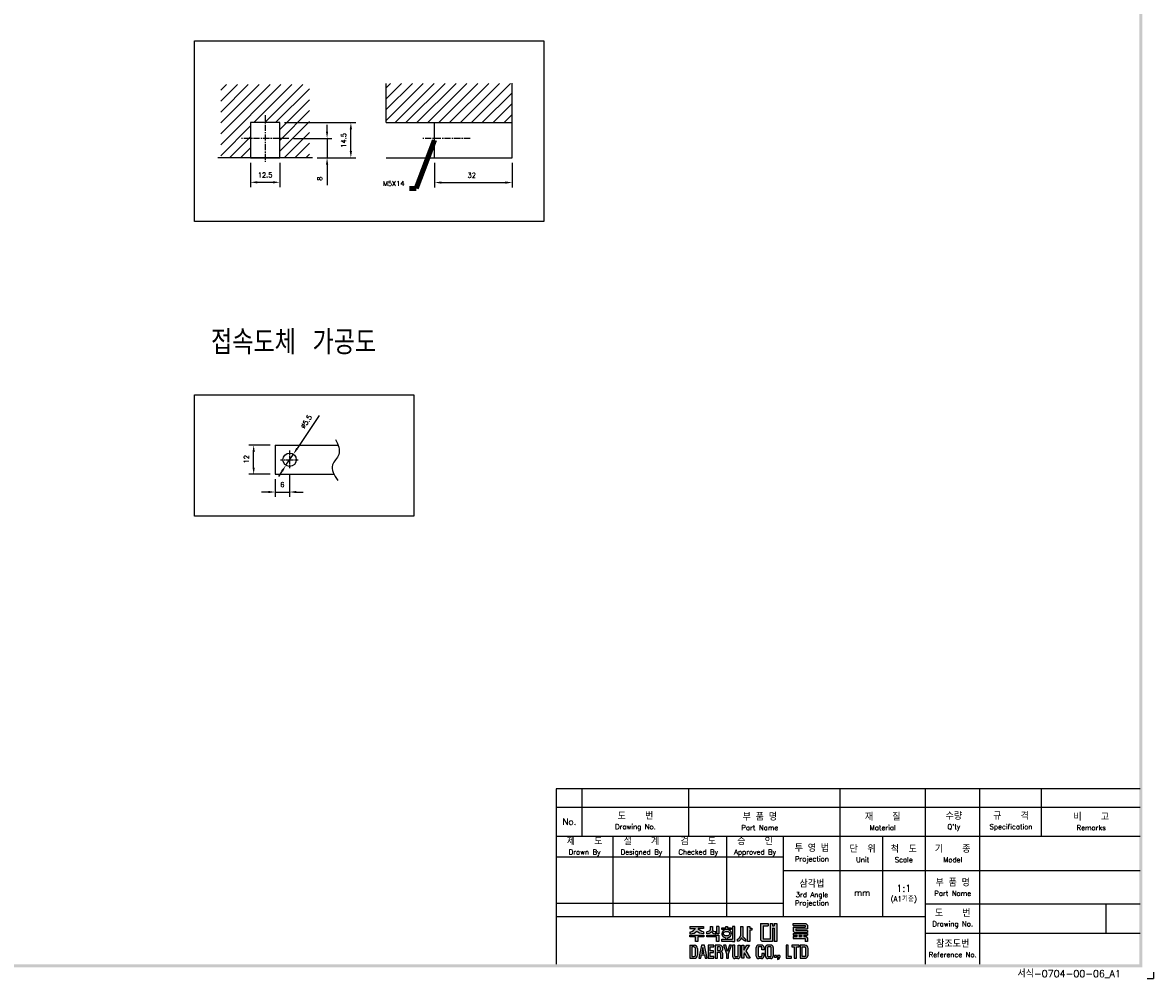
# Model space of a CAD drawing. Extents: x -28 to 1048, y -170 to 585.
# Tile 5 of 6: x 583 to 1048, y -170 to 223. Entities that reach past the tile are written whole.
import ezdxf

# ---------------------------------------------------------------- set-up
doc = ezdxf.new("R2010")
doc.units = 0
doc.header["$MEASUREMENT"] = 0
doc.linetypes.add('CENTER', pattern=[2, 1.25, -0.25, 0.25, -0.25])
doc.layers.get('0').update_dxf_attribs({"linetype": 'CONTINUOUS'})
for name, color, linetype in [('cen', 1, 'CENTER'), ('CENTER', 1, 'CENTER'), ('di', 3, 'CONTINUOUS'), ('dimtaxt', 3, 'CONTINUOUS'), ('dwg', 7, 'CONTINUOUS')]:
    doc.layers.add(name, color=color, linetype=linetype)
doc.styles.add('KIM', font='ROMANS.shx', dxfattribs={"height": 5, "bigfont": 'GSG1.shx'})
doc.styles.get("Standard").update_dxf_attribs({"font": 'romans.shx', "height": 2, "bigfont": 'hgs.shx'})
doc.dimstyles.get("Standard").update_dxf_attribs({"dimscale": 0, "dimtxt": 2, "dimasz": 2, "dimexe": 0.5, "dimexo": 0.5, "dimgap": 1, "dimtad": 1, "dimdsep": 46, "dimtxsty": 'Standard', "dimcen": 0, "dimclrd": 3, "dimclre": 3, "dimclrt": 3, "dimadec": 0, "dimazin": 2, "dimtp": 0.1, "dimtm": 0.1, "dimtfac": 1, "dimtmove": 0, "dimatfit": 3, "dimfxl": 0, "dimtolj": 1, "dimarcsym": 0})
doc.dimstyles.new('STANDARD$0', dxfattribs={"dimtxt": 5, "dimasz": 5, "dimexe": 1, "dimexo": 2, "dimgap": 2, "dimtad": 1, "dimdec": 4, "dimzin": 12, "dimdsep": 46, "dimtxsty": 'KIM', "dimcen": -1, "dimdle": 0.1, "dimadec": 0, "dimazin": 0, "dimtfac": 1, "dimtdec": 4, "dimtmove": 0, "dimatfit": 3, "dimfxl": 0, "dimtolj": 1, "dimtzin": 0, "dimarcsym": 0})
doc.dimstyles.new('STANDARD$3', dxfattribs={"dimtxt": 5, "dimasz": 5, "dimexe": 1, "dimexo": 2, "dimgap": 0.8, "dimtad": 1, "dimdec": 4, "dimdsep": 46, "dimtxsty": 'KIM', "dimcen": 0, "dimdle": 0.1, "dimadec": 0, "dimazin": 0, "dimtfac": 1, "dimtdec": 4, "dimtmove": 0, "dimatfit": 3, "dimfxl": 0, "dimtolj": 1, "dimtzin": 0, "dimarcsym": 0})

# ---------------------------------------------------------------- blocks, each defined once
blk = doc.blocks.new('도면서식 A1')
at = {"layer": 'di', "insert": (780.92, -2.61), "char_height": 2.2, "width": 38.8706, "attachment_point": 4}
blk.add_mtext('서식-0704-00-06_A1', dxfattribs=at)
blk = doc.blocks.new('대륙')
at = {"layer": 'dimtaxt'}
h = blk.add_hatch(color=256, dxfattribs=at)
edge = h.paths.add_edge_path()
edge.add_line((51.99, 12.18), (47.65, 12.18))
edge.add_line((47.65, 12.18), (47.65, 11.59))
edge.add_line((47.65, 11.59), (49.36, 11.59))
edge.add_ellipse((47.48, 11.55), major_axis=(1.89, 0.39), ratio=0.576936, start_angle=268.0794, end_angle=342.4305, ccw=False)
edge.add_line((47.64, 10.44), (47.64, 9.87))
edge.add_ellipse((47.59, 11.36), major_axis=(2.46, 0), ratio=0.608939, start_angle=-88.7913, end_angle=-24.3158)
edge.add_ellipse((52.06, 11.36), major_axis=(-2.46, 0), ratio=0.608939, start_angle=384.3158, end_angle=448.3061)
edge.add_line((51.99, 9.87), (51.99, 10.51))
edge.add_ellipse((52.11, 11.62), major_axis=(-1.91, 0.31), ratio=0.577613, start_angle=17.5125, end_angle=91.8636, ccw=False)
edge.add_line((50.24, 11.59), (51.99, 11.59))
edge.add_line((51.99, 11.59), (51.99, 12.18))
h.paths.add_polyline_path([(52, 9.48), (47.64, 9.48), (47.64, 8.87), (49.46, 8.87), (49.46, 7.49), (50.19, 7.49), (50.19, 8.88), (52, 8.88)])
edge = h.paths.add_edge_path()
edge.add_arc((55.25, 11.18), 0.45, 180, 220.7047, ccw=False)
edge.add_line((54.8, 11.18), (54.8, 12.18))
edge.add_line((54.8, 12.18), (54.06, 12.18))
edge.add_line((54.06, 12.18), (54.06, 11.18))
edge.add_arc((53.61, 11.18), 0.45, 319.2953, 360, ccw=False)
edge.add_spline(control_points=[(53.95, 10.89), (53.94, 10.88), (53.93, 10.87), (53.83, 10.76), (53.7, 10.68), (53.03, 10.51)], knot_values=[3.761053, 3.761053, 3.761053, 3.761053, 3.807132, 3.807132, 4.298097, 4.298097, 4.298097, 4.298097], degree=3, periodic=0)
edge.add_line((53.03, 10.51), (53.03, 9.85))
edge.add_spline(control_points=[(53.03, 9.85), (53.05, 9.85), (53.06, 9.85), (53.74, 9.96), (53.94, 10.08), (54.15, 10.22), (54.2, 10.3), (54.43, 10.6)], knot_values=[3.495949, 3.495949, 3.495949, 3.495949, 3.524444, 3.524444, 4.06832, 4.06832, 4.379503, 4.379503, 4.379503, 4.379503], degree=3, periodic=0)
edge.add_spline(control_points=[(54.43, 10.6), (54.65, 10.3), (54.71, 10.22), (54.92, 10.08), (55.12, 9.96), (55.75, 9.88), (55.78, 9.87), (55.8, 9.86)], knot_values=[3.495949, 3.495949, 3.495949, 3.495949, 3.807132, 3.807132, 4.351008, 4.351008, 4.402945, 4.402945, 4.402945, 4.402945], degree=3, periodic=0)
edge.add_line((55.8, 9.86), (55.8, 10.59))
edge.add_spline(control_points=[(55.8, 10.59), (55.78, 10.59), (55.76, 10.6), (55.19, 10.66), (55.03, 10.75), (54.92, 10.87), (54.91, 10.88), (54.91, 10.89)], knot_values=[3.761053, 3.761053, 3.761053, 3.761053, 3.81299, 3.81299, 4.356866, 4.356866, 4.402945, 4.402945, 4.402945, 4.402945], degree=3, periodic=0)
h.paths.add_polyline_path([(56.82, 9.48), (53.03, 9.48), (53.03, 8.87), (56.1, 8.87), (56.1, 7.49), (56.82, 7.49)])
h.paths.add_polyline_path([(56.82, 12.19), (56.1, 12.19), (56.1, 9.87), (56.82, 9.87)])
h.paths.add_polyline_path([(60.76, 11.76), (59.58, 11.76), (59.58, 12.19), (59.05, 12.19), (59.05, 11.76), (57.74, 11.76), (57.74, 11.21), (60.76, 11.21)])
edge = h.paths.add_edge_path()
edge.add_ellipse((59.26, 9.92), major_axis=(-1.56, 0), ratio=0.830145, start_angle=101.7462, end_angle=265.4383)
edge.add_line((59.38, 11.21), (59.13, 11.21))
edge.add_ellipse((59.26, 9.92), major_axis=(1.56, 0), ratio=0.830145, start_angle=94.5617, end_angle=259.6787)
edge.add_line((58.98, 8.65), (58.98, 8.2))
edge.add_line((58.98, 8.2), (59.58, 8.2))
edge.add_line((59.58, 8.2), (59.58, 8.65))
edge = h.paths.add_edge_path(flags=16)
edge.add_spline(control_points=[(60.26, 9.92), (60.26, 10.03), (60.22, 10.15), (60.06, 10.37), (59.93, 10.48), (59.59, 10.63), (59.39, 10.66), (58.99, 10.64), (58.8, 10.59), (58.5, 10.41), (58.39, 10.3), (58.27, 10.07), (58.25, 9.96), (58.28, 9.73), (58.34, 9.62), (58.54, 9.4), (58.69, 9.3), (59.06, 9.19), (59.26, 9.17), (59.65, 9.23), (59.83, 9.31), (60.09, 9.5), (60.18, 9.62), (60.25, 9.8), (60.26, 9.86), (60.26, 9.92)], knot_values=[0, 0, 0, 0, 0.543876, 0.543876, 1.087752, 1.087752, 1.631628, 1.631628, 2.175504, 2.175504, 2.71938, 2.71938, 3.263256, 3.263256, 3.807132, 3.807132, 4.351008, 4.351008, 4.894884, 4.894884, 5.43876, 5.43876, 5.982636, 5.982636, 6.283185, 6.283185, 6.283185, 6.283185], degree=3, periodic=0)
for points in [[(61.83, 12.19), (61.11, 12.19), (61.11, 8.2), (57.74, 8.2), (57.74, 7.47), (61.11, 7.47), (61.83, 7.47)], [(70.89, 12.38), (72.38, 12.38), (72.38, 13.12), (70.01, 13.12), (70.01, 8), (70.53, 7.49), (73.84, 7.49), (73.84, 11.66), (74.29, 11.66), (74.29, 7.49), (75.14, 7.49), (75.14, 13.12), (74.29, 13.12), (74.29, 12.42), (73.84, 12.42), (73.84, 13.12), (73.01, 13.12), (73.01, 8.23), (70.89, 8.23)]]:
    blk.add_hatch(color=256, dxfattribs=at).paths.add_polyline_path(points)
h = blk.add_hatch(color=256, dxfattribs=at)
edge = h.paths.add_edge_path()
edge.add_line((64.41, 12.18), (63.7, 12.18))
edge.add_line((63.7, 12.18), (63.7, 9.23))
edge.add_ellipse((62.86, 9.12), major_axis=(0.66, 0.841), ratio=0.672815, start_angle=218.7862, end_angle=304.0863, ccw=False)
edge.add_line((62.7, 8.19), (62.7, 7.51))
edge.add_ellipse((63.11, 8.54), major_axis=(0.964, 0.919), ratio=0.540942, start_angle=220.7961, end_angle=301.7505)
edge.add_ellipse((64.93, 8.53), major_axis=(-0.866, 0.919), ratio=0.569913, start_angle=58.7442, end_angle=145.288)
edge.add_line((65.35, 7.49), (65.35, 8.17))
edge.add_ellipse((65.18, 9.26), major_axis=(-0.67, 1.07), ratio=0.576723, start_angle=74.3826, end_angle=142.9847, ccw=False)
edge.add_line((64.41, 9.18), (64.41, 12.18))
h.paths.add_polyline_path([(66.65, 10.99), (67.26, 10.99), (67.26, 11.63), (66.64, 11.63), (66.64, 12.18), (65.92, 12.18), (65.92, 7.49), (66.65, 7.49)])
h = blk.add_hatch(color=256, dxfattribs=at)
h.paths.add_polyline_path([(84.17, 12.56), (84.17, 11.99), (80.38, 11.99), (80.38, 10.74), (80.81, 10.32), (84.92, 10.32), (84.92, 10.92), (81.19, 10.92), (81.19, 11.44), (84.92, 11.44), (84.92, 12.6), (84.39, 13.12), (80.36, 13.12), (80.36, 12.56)])
h.paths.add_polyline_path([(83.7, 9.41), (84.92, 9.41), (84.92, 9.97), (80.36, 9.97), (80.36, 9.41), (81.48, 9.41), (81.48, 9.04), (80.35, 9.04), (80.35, 8.42), (84.18, 8.42), (84.18, 7.49), (84.92, 7.49), (84.92, 8.64), (84.52, 9.04), (83.7, 9.04)])
h.paths.add_polyline_path([(83, 9.41), (82.23, 9.41), (82.23, 9.04), (83, 9.04)], flags=17)
h = blk.add_hatch(color=256, dxfattribs=at)
h.paths.add_polyline_path([(47.58, 6.25), (47.58, 2.12), (49.06, 2.12, 0.414214), (50.06, 3.12), (50.06, 5.25, 0.414214), (49.06, 6.25)])
h.paths.add_polyline_path([(48.9, 5.73, -0.414214), (49.4, 5.23), (49.4, 3.16, -0.414214), (48.9, 2.66), (48.23, 2.66), (48.23, 5.73)], flags=16)
h.paths.add_polyline_path([(50.42, 2.11), (51.1, 2.11), (51.31, 3.17), (52.21, 3.17), (52.42, 2.11), (53.1, 2.11), (52.25, 6.23), (51.27, 6.23)])
h.paths.add_polyline_path([(51.77, 5.49), (52.09, 3.74), (51.43, 3.74)], flags=16)
h.paths.add_polyline_path([(53.4, 2.11), (55.25, 2.11), (55.25, 2.66), (54.07, 2.66), (54.07, 3.99), (55.15, 3.99), (55.15, 4.52), (54.06, 4.52), (54.06, 5.7), (55.21, 5.7), (55.21, 6.25), (53.4, 6.25)])
h.paths.add_polyline_path([(55.67, 2.12), (56.33, 2.12), (56.33, 4.05), (56.93, 4.05, -0.414214), (57.33, 3.65), (57.33, 2.12), (58.02, 2.12), (58.02, 3.65, 0.276846), (57.45, 4.24, 0.25864), (58.02, 4.77), (58.02, 5.43, 0.414214), (57.22, 6.23), (55.67, 6.23)])
h.paths.add_polyline_path([(56.33, 5.71), (57.04, 5.71, -0.414214), (57.34, 5.41), (57.34, 4.86, -0.414214), (57.04, 4.56), (56.33, 4.56)], flags=16)
h.paths.add_polyline_path([(59.2, 3.57), (59.2, 2.11), (59.85, 2.11), (59.85, 3.58), (60.8, 6.24), (60.13, 6.24), (59.53, 4.27), (58.97, 6.24), (58.28, 6.24)])
h.paths.add_polyline_path([(61.13, 2.78, 0.414214), (61.88, 2.03), (62.85, 2.03, 0.414214), (63.6, 2.78), (63.6, 6.24), (62.93, 6.24), (62.93, 2.84, -0.414214), (62.68, 2.59), (62.07, 2.59, -0.414214), (61.82, 2.84), (61.82, 6.24), (61.13, 6.24)])
h.paths.add_polyline_path([(64.11, 2.12), (64.77, 2.12), (64.77, 3.42), (64.98, 3.87), (65.9, 2.12), (66.68, 2.12), (65.38, 4.46), (66.48, 6.23), (65.69, 6.23), (64.76, 4.66), (64.76, 6.23), (64.11, 6.23)])
h.paths.add_polyline_path([(68.62, 2.84, 0.414214), (69.42, 2.04), (70.32, 2.04, 0.414214), (71.12, 2.84), (71.12, 3.62), (70.47, 3.62), (70.47, 2.85, -0.414214), (70.17, 2.55), (69.58, 2.55, -0.414214), (69.28, 2.85), (69.28, 5.49, -0.414214), (69.58, 5.79), (70.16, 5.79, -0.414214), (70.46, 5.49), (70.46, 4.76), (71.12, 4.76), (71.12, 5.52, 0.414214), (70.32, 6.32), (69.42, 6.32, 0.414214), (68.62, 5.52)])
h.paths.add_polyline_path([(71.57, 2.84, 0.414214), (72.37, 2.04), (73.25, 2.04, 0.414214), (74.05, 2.84), (74.05, 5.52, 0.414214), (73.25, 6.32), (72.37, 6.32, 0.414214), (71.57, 5.52)])
h.paths.add_polyline_path([(72.23, 5.5, -0.414214), (72.53, 5.8), (73.09, 5.8, -0.414214), (73.39, 5.5), (73.39, 2.85, -0.414214), (73.09, 2.55), (72.53, 2.55, -0.414214), (72.23, 2.85)], flags=16)
h.paths.add_polyline_path([(74.42, 2.34), (75.05, 2.34), (75.05, 2.98), (74.42, 2.98)])
h.paths.add_polyline_path([(75.76, 2.34, -0.316213), (75.39, 2.07), (75.39, 1.77, 0.409412), (76.08, 2.47), (76.08, 2.98), (75.39, 2.98), (75.39, 2.34)])
h.paths.add_polyline_path([(78.08, 2.12), (79.79, 2.12), (79.79, 2.67), (78.75, 2.67), (78.75, 6.24), (78.08, 6.24)])
h.paths.add_polyline_path([(80.68, 2.12), (81.35, 2.12), (81.35, 5.7), (82.27, 5.7), (82.27, 6.24), (79.92, 6.24), (79.92, 5.7), (80.68, 5.7)])
h.paths.add_polyline_path([(82.59, 2.13), (84.07, 2.13, 0.414214), (85.07, 3.13), (85.07, 5.24, 0.414214), (84.07, 6.24), (82.59, 6.24)])
h.paths.add_polyline_path([(83.24, 5.73), (83.9, 5.73, -0.414214), (84.4, 5.23), (84.4, 3.15, -0.414214), (83.9, 2.65), (83.24, 2.65)], flags=16)
for p, q in [((47.65, 12.18), (51.99, 12.18)), ((47.65, 12.18), (47.65, 11.59)), ((47.65, 11.59), (49.36, 11.59)), ((51.99, 11.59), (50.24, 11.59)), ((51.99, 12.18), (51.99, 11.59)), ((54.06, 12.18), (54.8, 12.18)), ((54.06, 12.18), (54.06, 11.18)), ((54.8, 12.18), (54.8, 11.18)), ((56.82, 12.19), (56.1, 12.19)), ((56.1, 12.19), (56.1, 9.87)), ((56.82, 12.19), (56.82, 9.87)), ((57.74, 11.76), (59.05, 11.76)), ((57.74, 11.21), (57.74, 11.76)), ((60.76, 11.21), (57.74, 11.21)), ((59.05, 11.76), (59.05, 12.19)), ((59.05, 12.19), (59.58, 12.19)), ((59.58, 12.19), (59.58, 11.76)), ((59.58, 11.76), (60.76, 11.76)), ((60.76, 11.76), (60.76, 11.21)), ((61.11, 12.19), (61.11, 8.2)), ((61.83, 12.19), (61.11, 12.19)), ((61.83, 7.47), (61.83, 12.19)), ((63.7, 12.18), (64.41, 12.18)), ((63.7, 12.18), (63.7, 9.23)), ((64.41, 12.18), (64.41, 9.18)), ((65.92, 7.49), (65.92, 12.18)), ((65.92, 12.18), (66.64, 12.18)), ((66.64, 12.18), (66.64, 11.63)), ((66.64, 11.63), (67.26, 11.63)), ((66.65, 10.99), (66.65, 7.49)), ((67.26, 10.99), (66.65, 10.99)), ((67.26, 11.63), (67.26, 10.99)), ((70.01, 13.12), (70.01, 8)), ((70.01, 13.12), (72.38, 13.12)), ((70.89, 12.38), (70.89, 8.23)), ((70.89, 12.38), (72.38, 12.38)), ((72.38, 13.12), (72.38, 12.38)), ((73.01, 13.12), (73.01, 8.23)), ((73.01, 13.12), (73.84, 13.12)), ((73.84, 13.12), (73.84, 12.42)), ((73.84, 12.42), (74.29, 12.42)), ((73.84, 11.66), (73.84, 7.49)), ((73.84, 11.66), (74.29, 11.66)), ((74.29, 13.12), (75.14, 13.12)), ((74.29, 13.12), (74.29, 12.42)), ((74.29, 11.66), (74.29, 7.49)), ((75.14, 13.12), (75.14, 7.49)), ((80.36, 13.12), (84.39, 13.12)), ((80.36, 12.56), (80.36, 13.12)), ((80.36, 12.56), (84.17, 12.56)), ((80.38, 11.99), (84.17, 11.99)), ((80.38, 11.99), (80.38, 10.74)), ((81.19, 11.44), (84.92, 11.44)), ((81.19, 11.44), (81.19, 10.92)), ((81.19, 10.92), (84.92, 10.92)), ((84.17, 12.56), (84.17, 11.99)), ((84.92, 12.6), (84.39, 13.12)), ((84.92, 12.6), (84.92, 11.44)), ((84.92, 10.92), (84.92, 10.32)), ((47.64, 10.44), (47.64, 9.87)), ((47.64, 9.48), (52, 9.48)), ((47.64, 8.87), (47.64, 9.48)), ((49.46, 8.87), (47.64, 8.87)), ((49.46, 7.49), (49.46, 8.87)), ((50.19, 7.49), (49.46, 7.49)), ((50.19, 8.88), (50.19, 7.49)), ((52, 8.88), (50.19, 8.88)), ((51.99, 10.51), (51.99, 9.87)), ((52, 9.48), (52, 8.88)), ((53.03, 9.85), (53.03, 10.51)), ((53.03, 9.48), (56.82, 9.48)), ((53.03, 8.87), (53.03, 9.48)), ((56.1, 8.87), (53.03, 8.87)), ((55.8, 9.86), (55.8, 10.59)), ((56.82, 9.87), (56.1, 9.87)), ((56.1, 7.49), (56.1, 8.87)), ((56.82, 7.49), (56.1, 7.49)), ((56.82, 9.48), (56.82, 7.49)), ((57.74, 8.2), (61.11, 8.2)), ((57.74, 7.47), (57.74, 8.2)), ((61.11, 7.47), (57.74, 7.47)), ((58.98, 8.2), (58.98, 8.65)), ((59.58, 8.65), (59.58, 8.2)), ((61.11, 7.47), (61.83, 7.47)), ((62.7, 7.51), (62.7, 8.19)), ((65.35, 7.49), (65.35, 8.17)), ((66.65, 7.49), (65.92, 7.49)), ((70.53, 7.49), (70.01, 8)), ((73.84, 7.49), (70.53, 7.49)), ((73.01, 8.23), (70.89, 8.23)), ((75.14, 7.49), (74.29, 7.49)), ((80.35, 9.04), (81.48, 9.04)), ((80.35, 9.04), (80.35, 8.42)), ((80.35, 8.42), (84.18, 8.42)), ((80.36, 9.97), (84.92, 9.97)), ((80.36, 9.97), (80.36, 9.41)), ((80.36, 9.41), (81.48, 9.41)), ((80.81, 10.32), (80.38, 10.74)), ((80.81, 10.32), (84.92, 10.32)), ((81.48, 9.41), (81.48, 9.04)), ((82.23, 9.41), (83, 9.41)), ((82.23, 9.41), (82.23, 9.04)), ((82.23, 9.04), (83, 9.04)), ((83, 9.41), (83, 9.04)), ((83.7, 9.41), (84.92, 9.41)), ((83.7, 9.41), (83.7, 9.04)), ((83.7, 9.04), (84.52, 9.04)), ((84.18, 8.42), (84.18, 7.49)), ((84.92, 7.49), (84.18, 7.49)), ((84.92, 8.64), (84.52, 9.04)), ((84.92, 9.97), (84.92, 9.41)), ((84.92, 8.64), (84.92, 7.49)), ((47.58, 6.25), (47.58, 2.12)), ((47.58, 6.25), (49.06, 6.25)), ((48.23, 5.73), (48.23, 2.66)), ((48.9, 5.73), (48.23, 5.73)), ((49.4, 3.16), (49.4, 5.23)), ((50.06, 5.25), (50.06, 3.12)), ((51.27, 6.23), (50.42, 2.11)), ((52.25, 6.23), (51.27, 6.23)), ((51.77, 5.49), (51.43, 3.74)), ((51.43, 3.74), (52.09, 3.74)), ((52.09, 3.74), (51.77, 5.49)), ((53.1, 2.11), (52.25, 6.23)), ((55.21, 6.25), (53.4, 6.25)), ((53.4, 6.25), (53.4, 2.11)), ((54.06, 5.7), (55.21, 5.7)), ((54.06, 4.52), (54.06, 5.7)), ((55.15, 4.52), (54.06, 4.52)), ((54.07, 3.99), (55.15, 3.99)), ((54.07, 2.66), (54.07, 3.99)), ((55.15, 3.99), (55.15, 4.52)), ((55.21, 5.7), (55.21, 6.25)), ((55.67, 6.23), (55.67, 2.12)), ((57.22, 6.23), (55.67, 6.23)), ((56.33, 5.71), (56.33, 4.56)), ((57.04, 5.71), (56.33, 5.71)), ((56.33, 4.56), (57.04, 4.56)), ((56.33, 2.12), (56.33, 4.05)), ((56.33, 4.05), (56.93, 4.05)), ((57.33, 3.65), (57.33, 2.12)), ((57.34, 4.86), (57.34, 5.41)), ((58.02, 4.77), (58.02, 5.43)), ((58.02, 2.12), (58.02, 3.65)), ((58.97, 6.24), (58.28, 6.24)), ((58.28, 6.24), (59.2, 3.57)), ((59.53, 4.27), (58.97, 6.24)), ((60.13, 6.24), (59.53, 4.27)), ((59.85, 3.58), (60.8, 6.24)), ((59.85, 2.11), (59.85, 3.58)), ((60.8, 6.24), (60.13, 6.24)), ((61.13, 6.24), (61.13, 2.78)), ((61.82, 6.24), (61.13, 6.24)), ((61.82, 2.84), (61.82, 6.24)), ((62.93, 2.84), (62.93, 6.24)), ((62.93, 6.24), (63.6, 6.24)), ((63.6, 6.24), (63.6, 2.78)), ((64.11, 2.12), (64.11, 6.23)), ((64.11, 6.23), (64.76, 6.23)), ((64.76, 4.66), (65.69, 6.23)), ((64.76, 6.23), (64.76, 4.66)), ((64.98, 3.87), (64.77, 3.42)), ((65.9, 2.12), (64.98, 3.87)), ((66.48, 6.23), (65.38, 4.46)), ((65.38, 4.46), (66.68, 2.12)), ((65.69, 6.23), (66.48, 6.23)), ((68.62, 2.84), (68.62, 5.52)), ((69.28, 5.49), (69.28, 2.85)), ((70.32, 6.32), (69.42, 6.32)), ((70.16, 5.79), (69.58, 5.79)), ((70.46, 4.76), (70.46, 5.49)), ((71.12, 4.76), (70.46, 4.76)), ((70.47, 3.62), (70.47, 2.85)), ((71.12, 3.62), (70.47, 3.62)), ((71.12, 5.52), (71.12, 4.76)), ((71.12, 2.84), (71.12, 3.62)), ((71.57, 2.84), (71.57, 5.52)), ((72.23, 5.5), (72.23, 2.85)), ((73.25, 6.32), (72.37, 6.32)), ((73.09, 5.8), (72.53, 5.8)), ((73.39, 2.85), (73.39, 5.5)), ((74.05, 5.52), (74.05, 2.84)), ((78.08, 6.24), (78.08, 2.12)), ((78.75, 6.24), (78.08, 6.24)), ((78.75, 2.67), (78.75, 6.24)), ((82.27, 6.24), (79.92, 6.24)), ((79.92, 6.24), (79.92, 5.7)), ((79.92, 5.7), (80.68, 5.7)), ((80.68, 5.7), (80.68, 2.12)), ((81.35, 2.12), (81.35, 5.7)), ((81.35, 5.7), (82.27, 5.7)), ((82.27, 5.7), (82.27, 6.24)), ((82.59, 6.24), (82.59, 2.13)), ((84.07, 6.24), (82.59, 6.24)), ((83.24, 2.65), (83.24, 5.73)), ((83.24, 5.73), (83.9, 5.73)), ((84.4, 3.15), (84.4, 5.23)), ((85.07, 3.13), (85.07, 5.24)), ((47.58, 2.12), (49.06, 2.12)), ((48.23, 2.66), (48.9, 2.66)), ((50.42, 2.11), (51.1, 2.11)), ((51.1, 2.11), (51.31, 3.17)), ((51.31, 3.17), (52.21, 3.17)), ((52.21, 3.17), (52.42, 2.11)), ((52.42, 2.11), (53.1, 2.11)), ((53.4, 2.11), (55.25, 2.11)), ((55.25, 2.66), (54.07, 2.66)), ((55.25, 2.11), (55.25, 2.66)), ((55.67, 2.12), (56.33, 2.12)), ((57.33, 2.12), (58.02, 2.12)), ((59.2, 3.57), (59.2, 2.11)), ((59.2, 2.11), (59.85, 2.11)), ((62.85, 2.03), (61.88, 2.03)), ((62.68, 2.59), (62.07, 2.59)), ((64.77, 2.12), (64.11, 2.12)), ((64.77, 3.42), (64.77, 2.12)), ((66.68, 2.12), (65.9, 2.12)), ((70.32, 2.04), (69.42, 2.04)), ((70.17, 2.55), (69.58, 2.55)), ((73.25, 2.04), (72.37, 2.04)), ((73.09, 2.55), (72.53, 2.55)), ((74.42, 2.98), (74.42, 2.34)), ((75.05, 2.98), (74.42, 2.98)), ((75.05, 2.34), (74.42, 2.34)), ((75.05, 2.98), (75.05, 2.34)), ((75.39, 2.98), (75.39, 2.34)), ((76.08, 2.98), (75.39, 2.98)), ((75.76, 2.34), (75.39, 2.34)), ((75.39, 2.07), (75.39, 1.77)), ((76.08, 2.98), (76.08, 2.47)), ((78.08, 2.12), (79.79, 2.12)), ((79.79, 2.67), (78.75, 2.67)), ((79.79, 2.12), (79.79, 2.67)), ((80.68, 2.12), (81.35, 2.12)), ((82.59, 2.13), (84.07, 2.13)), ((83.9, 2.65), (83.24, 2.65))]:
    blk.add_line(p, q, dxfattribs=at)
for centre, radius, start, end in [((53.61, 11.18), 0.45, 319.2953, 360), ((55.25, 11.18), 0.45, 180, 220.7047), ((48.9, 5.23), 0.5, 0, 90), ((49.06, 5.25), 1, 0, 90), ((57.22, 4.85), 0.8, 270, 270), ((56.93, 3.65), 0.4, 0, 90), ((57.04, 5.41), 0.3, 0, 90), ((57.04, 4.86), 0.3, 270, 0), ((57.22, 5.43), 0.8, 0, 90), ((57.26, 5.02), 0.8, 283.6828, 341.6876), ((57.24, 3.47), 0.8, 12.921, 74.819), ((69.42, 5.52), 0.8, 90, 180), ((69.58, 5.49), 0.3, 90, 180), ((70.16, 5.49), 0.3, 0, 90), ((70.32, 5.52), 0.8, 0, 90), ((72.37, 5.52), 0.8, 90, 180), ((72.53, 5.5), 0.3, 90, 180), ((73.09, 5.5), 0.3, 0, 90), ((73.25, 5.52), 0.8, 0, 90), ((83.9, 5.23), 0.5, 0, 90), ((84.07, 5.24), 1, 0, 90), ((48.9, 3.16), 0.5, 270, 0), ((49.06, 3.12), 1, 270, 0), ((61.88, 2.78), 0.75, 180, 270), ((62.07, 2.84), 0.25, 180, 270), ((62.68, 2.84), 0.25, 270, 0), ((62.85, 2.78), 0.75, 270, 0), ((69.42, 2.84), 0.8, 180, 270), ((69.58, 2.85), 0.3, 180, 270), ((70.17, 2.85), 0.3, 270, 0), ((70.32, 2.84), 0.8, 270, 0), ((72.37, 2.84), 0.8, 180, 270), ((72.53, 2.85), 0.3, 180, 270), ((73.09, 2.85), 0.3, 270, 0), ((73.25, 2.84), 0.8, 270, 0), ((75.38, 2.47), 0.7, 270.9408, 0), ((75.38, 2.47), 0.4, 271.6466, 341.8371), ((83.9, 3.15), 0.5, 270, 0), ((84.07, 3.13), 1, 270, 0)]:
    blk.add_arc(centre, radius, start, end, dxfattribs=at)
for centre, major_axis, ratio, start_param, end_param in [((47.48, 11.55), (1.89, 0.39), 0.576936, 4.678869, 5.97654), ((47.59, 11.36), (-2.46, 0), 0.608939, 1.591893, 2.717202), ((59.26, 9.92), (1.56, 0), 0.830145, 1.650413, 4.532248), ((59.26, 9.92), (-1.56, 0), 0.830145, 1.775806, 4.632772), ((62.86, 9.12), (0.66, 0.841), 0.672815, 3.81854, 5.307307), ((63.11, 8.54), (0.964, 0.919), 0.540942, 3.853619, 5.26654)]:
    blk.add_ellipse(centre, major_axis=major_axis, ratio=ratio, start_param=start_param, end_param=end_param, dxfattribs=at)
at = {"layer": 'dimtaxt', "extrusion": (0, 0, -1)}
for centre, major_axis, ratio, start_param, end_param in [((52.06, 11.36), (-2.46, 0), 0.608939, -1.541231, -0.42439), ((52.11, 11.62), (-1.91, 0.31), 0.577613, 4.679864, 5.977535), ((64.93, 8.53), (-0.866, 0.919), 0.569913, 3.747431, 5.257905), ((65.18, 9.26), (-0.67, 1.07), 0.576723, 3.787632, 4.984965)]:
    blk.add_ellipse(centre, major_axis=major_axis, ratio=ratio, start_param=start_param, end_param=end_param, dxfattribs=at)
at = {"layer": 'dimtaxt'}
for points, knots in [([(53.95, 10.89), (53.94, 10.88), (53.93, 10.87), (53.83, 10.76), (53.7, 10.68), (53.03, 10.51)], [3.7610527, 3.7610527, 3.7610527, 3.7610527, 3.8071317, 3.8071317, 4.2980967, 4.2980967, 4.2980967, 4.2980967]), ([(54.91, 10.89), (54.91, 10.88), (54.92, 10.87), (55.03, 10.75), (55.19, 10.66), (55.76, 10.6), (55.78, 10.59), (55.8, 10.59)], [3.7610527, 3.7610527, 3.7610527, 3.7610527, 3.8071317, 3.8071317, 4.3510077, 4.3510077, 4.4029453, 4.4029453, 4.4029453, 4.4029453]), ([(54.43, 10.6), (54.2, 10.3), (54.15, 10.22), (53.94, 10.08), (53.74, 9.96), (53.06, 9.85), (53.05, 9.85), (53.03, 9.85)], [3.4959493, 3.4959493, 3.4959493, 3.4959493, 3.8071317, 3.8071317, 4.3510077, 4.3510077, 4.3795026, 4.3795026, 4.3795026, 4.3795026]), ([(54.43, 10.6), (54.65, 10.3), (54.71, 10.22), (54.92, 10.08), (55.12, 9.96), (55.75, 9.88), (55.78, 9.87), (55.8, 9.86)], [3.4959493, 3.4959493, 3.4959493, 3.4959493, 3.8071317, 3.8071317, 4.3510077, 4.3510077, 4.4029453, 4.4029453, 4.4029453, 4.4029453]), ([(60.26, 9.92), (60.26, 10.03), (60.22, 10.15), (60.06, 10.37), (59.93, 10.48), (59.59, 10.63), (59.39, 10.66), (58.99, 10.64), (58.8, 10.59), (58.5, 10.41), (58.39, 10.3), (58.27, 10.07), (58.25, 9.96), (58.28, 9.73), (58.34, 9.62), (58.54, 9.4), (58.69, 9.3), (59.06, 9.19), (59.26, 9.17), (59.65, 9.23), (59.83, 9.31), (60.09, 9.5), (60.18, 9.62), (60.25, 9.8), (60.26, 9.86), (60.26, 9.92)], [0, 0, 0, 0, 0.543876, 0.543876, 1.087752, 1.087752, 1.631628, 1.631628, 2.175504, 2.175504, 2.71938, 2.71938, 3.263256, 3.263256, 3.807132, 3.807132, 4.351008, 4.351008, 4.894884, 4.894884, 5.43876, 5.43876, 5.982636, 5.982636, 6.283185, 6.283185, 6.283185, 6.283185])]:
    blk.add_open_spline(points, degree=3, knots=knots, dxfattribs=at)
blk = doc.blocks.new('*D513')
at = {"layer": 'di'}
for p, q in [((708.01, 178.52), (708.01, 181.32)), ((694.24, 175.72), (710.01, 175.72)), ((708.01, 175.72), (708.01, 167.72)), ((703.99, 167.72), (710.01, 167.72)), ((708.01, 164.92), (708.01, 156.45))]:
    blk.add_line(p, q, dxfattribs=at)
for points in [[(707.54, 178.52), (708.47, 178.52), (708.01, 175.72)], [(707.54, 164.92), (708.47, 164.92), (708.01, 167.72)]]:
    blk.add_solid(points, dxfattribs=at)
at = {"layer": 'di', "insert": (705.01, 159.12), "char_height": 2, "attachment_point": 5, "rotation": 90}
blk.add_mtext('\\A1;8', dxfattribs=at)
blk = doc.blocks.new('*D514')
at = {"layer": 'di'}
for p, q in [((690.49, 182.22), (719.81, 182.22)), ((717.81, 170.52), (717.81, 179.42)), ((704.49, 167.72), (719.81, 167.72))]:
    blk.add_line(p, q, dxfattribs=at)
for points in [[(717.34, 179.42), (718.28, 179.42), (717.81, 182.22)], [(717.34, 170.52), (718.28, 170.52), (717.81, 167.72)]]:
    blk.add_solid(points, dxfattribs=at)
at = {"layer": 'di', "insert": (714.81, 174.89), "char_height": 2, "attachment_point": 5, "rotation": 90}
blk.add_mtext('\\A1;14.5', dxfattribs=at)
blk = doc.blocks.new('*D515')
at = {"layer": 'di'}
for p, q in [((676.49, 165.72), (676.49, 155.63)), ((688.49, 165.72), (688.49, 155.63)), ((679.29, 157.63), (685.69, 157.63))]:
    blk.add_line(p, q, dxfattribs=at)
for points in [[(679.29, 158.1), (679.29, 157.16), (676.49, 157.63)], [(685.69, 158.1), (685.69, 157.16), (688.49, 157.63)]]:
    blk.add_solid(points, dxfattribs=at)
at = {"layer": 'di', "insert": (682.49, 160.63), "char_height": 2, "attachment_point": 5}
blk.add_mtext('\\A1;12.5', dxfattribs=at)
blk = doc.blocks.new('*D516')
at = {"layer": 'di'}
for p, q in [((752.27, 165.72), (752.27, 155.53)), ((784.27, 165.72), (784.27, 155.53)), ((755.07, 157.53), (781.47, 157.53))]:
    blk.add_line(p, q, dxfattribs=at)
for points in [[(755.07, 157.99), (755.07, 157.06), (752.27, 157.53)], [(781.47, 157.99), (781.47, 157.06), (784.27, 157.53)]]:
    blk.add_solid(points, dxfattribs=at)
at = {"layer": 'di', "insert": (767.58, 160.53), "char_height": 2, "attachment_point": 5}
blk.add_mtext('\\A1;32', dxfattribs=at)
blk = doc.blocks.new('*D517')
at = {"layer": 'di'}
for p, q in [((684.59, 49.35), (675.78, 49.35)), ((677.78, 40.15), (677.78, 46.55)), ((684.59, 37.35), (675.78, 37.35))]:
    blk.add_line(p, q, dxfattribs=at)
for points in [[(677.31, 46.55), (678.25, 46.55), (677.78, 49.35)], [(677.31, 40.15), (678.25, 40.15), (677.78, 37.35)]]:
    blk.add_solid(points, dxfattribs=at)
at = {"layer": 'di', "insert": (674.78, 43.56), "char_height": 2, "attachment_point": 5, "rotation": 90}
blk.add_mtext('\\A1;12', dxfattribs=at)
blk = doc.blocks.new('*D518')
at = {"layer": 'di'}
for p, q in [((692.59, 37.6), (692.59, 28.05)), ((686.59, 35.35), (686.59, 28.05)), ((683.79, 30.05), (680.99, 30.05)), ((686.59, 30.05), (692.59, 30.05)), ((695.39, 30.05), (698.19, 30.05))]:
    blk.add_line(p, q, dxfattribs=at)
for points in [[(683.79, 30.52), (683.79, 29.58), (686.59, 30.05)], [(695.39, 30.52), (695.39, 29.58), (692.59, 30.05)]]:
    blk.add_solid(points, dxfattribs=at)
at = {"layer": 'di', "insert": (689.59, 33.05), "char_height": 2, "attachment_point": 5}
blk.add_mtext('\\A1;6', dxfattribs=at)
blk = doc.blocks.new('*D519')
at = {"layer": 'di'}
for p, q in [((704.69, 61.51), (695.67, 47.97)), ((691.07, 41.07), (694.12, 45.64)), ((689.52, 38.74), (687.96, 36.41))]:
    blk.add_line(p, q, dxfattribs=at)
for points in [[(695.28, 48.23), (696.06, 47.71), (694.12, 45.64)], [(689.13, 38.99), (689.9, 38.48), (691.07, 41.07)]]:
    blk.add_solid(points, dxfattribs=at)
at = {"layer": 'di', "insert": (699.42, 59.01), "char_height": 2, "attachment_point": 5, "rotation": 56.3125}
blk.add_mtext('\\A1;∅5.5', dxfattribs=at)

msp = doc.modelspace()

# ---------------------------------------------------------------- hatches: boundary and pattern name
at = {"layer": 'di'}
h = msp.add_hatch(dxfattribs=at)
h.set_pattern_fill('ANSI31', color=256, style=0)
h.set_pattern_definition([(45, (-266.352, -74.988), (-2.245064, 2.245064), [])])
h.paths.add_polyline_path([(700.766, 197.892), (664.222, 197.892), (664.222, 167.715), (676.494, 167.715), (676.494, 182.215), (688.494, 182.215), (688.494, 167.715), (700.766, 167.715)])
h = msp.add_hatch(dxfattribs=at)
h.set_pattern_fill('ANSI31', color=256, style=0)
h.set_pattern_definition([(45, (-266.352, -83.77), (-2.245064, 2.245064), [])])
h.paths.add_polyline_path([(784.269, 198.33), (732.395, 198.33), (732.395, 182.215), (784.269, 182.215)])

# ---------------------------------------------------------------- linework, layer by layer
for p, q in [((686.595, 49.354), (712.52, 49.354)), ((686.595, 49.354), (686.595, 37.354)), ((686.595, 37.354), (710.909, 37.354))]:
    msp.add_line(p, q)
msp.add_circle((692.595, 43.354), 2.75)
at = {"layer": 'cen', "ltscale": 2}
for p, q in [((682.494, 185.31), (682.494, 166.12)), ((692.24, 175.715), (672.748, 175.715)), ((766.887, 175.715), (747.395, 175.715))]:
    msp.add_line(p, q, dxfattribs=at)
at = {"layer": 'CENTER'}
for p, q in [((692.595, 47.104), (692.595, 39.604)), ((688.845, 43.354), (696.345, 43.354))]:
    msp.add_line(p, q, dxfattribs=at)
at = {"layer": 'di'}
for p in [(1045.673, -170.297), (1048.273, -167.697)]:
    msp.add_line(p, (1048.273, -170.297), dxfattribs=at)
for points in [[(653.434, 215.907), (797.26, 215.907), (797.26, 141.514), (653.434, 141.514)], [(653.434, 70.134), (743.796, 70.134), (743.796, 20.089), (653.434, 20.089)]]:
    msp.add_lwpolyline(points, close=True, dxfattribs=at)
msp.add_spline([(711.543, 51.633), (712.835, 45.515), (710.251, 41.233), (712.427, 34.776)], degree=3, dxfattribs=at)
at = {"layer": 'dimtaxt'}
for p, q in [((1042.859, -92.162), (802.359, -92.162)), ((802.359, -92.162), (802.359, -164.447)), ((813.048, -111.688), (813.048, -92.188)), ((856.959, -111.662), (856.959, -92.162)), ((919.359, -111.662), (919.359, -92.162)), ((954.459, -111.662), (954.459, -92.162)), ((976.808, -111.662), (976.808, -92.162)), ((1002.211, -111.662), (1002.211, -92.162)), ((1042.859, -99.962), (802.359, -99.962)), ((825.759, -144.972), (825.759, -111.878)), ((849.159, -144.972), (849.159, -111.878)), ((872.559, -144.972), (872.559, -111.878)), ((895.959, -144.972), (895.959, -111.878)), ((919.359, -144.972), (919.359, -111.878)), ((936.909, -144.972), (936.909, -111.878)), ((954.459, -164.495), (954.459, -111.878)), ((976.808, -164.495), (976.808, -111.878)), ((895.959, -120.361), (802.413, -120.361)), ((1042.859, -126), (895.959, -126)), ((895.959, -139.479), (802.442, -139.479)), ((1042.859, -139.79), (954.459, -139.79)), ((1028.808, -151.801), (1028.808, -139.79)), ((954.459, -144.972), (802.359, -144.972)), ((1042.859, -151.801), (954.459, -151.801))]:
    msp.add_line(p, q, dxfattribs=at)
at = {"layer": 'dwg', "color": 7}
for p, q in [((732.395, 182.215), (732.395, 198.33)), ((784.269, 167.715), (784.269, 198.412)), ((732.395, 182.215), (784.269, 182.215)), ((752.269, 167.715), (752.269, 182.215)), ((701.986, 167.715), (663.002, 167.715)), ((732.395, 167.715), (784.269, 167.715))]:
    msp.add_line(p, q, dxfattribs=at)
at = {"layer": 'dwg'}
msp.add_line((1042.859, -111.878), (802.359, -111.878), dxfattribs=at)
at = {"layer": 'dwg', "color": 7}
msp.add_lwpolyline([(676.494, 167.715), (688.494, 167.715), (688.494, 182.215), (676.494, 182.215)], close=True, dxfattribs=at)
at = {"layer": 'dwg'}
for points in [[(1043.723, 580.453), (1042.423, 579.153), (1043.723, -165.747), (1042.423, -164.447)], [(802.573, -111.683), (802.573, -112.073), (1042.534, -111.683), (1042.534, -112.073)], [(1043.723, -165.747), (1042.423, -164.447), (-17.077, -165.747), (-15.777, -164.447)]]:
    msp.add_trace(points, dxfattribs=at)

# ---------------------------------------------------------------- block references
at = {"layer": 'di', "xscale": 1.3, "yscale": 1.3, "zscale": 1.3}
msp.add_blockref('대륙', (795.489, -164.77), dxfattribs=at)
at = {"layer": 'dwg', "xscale": 1.3, "yscale": 1.3, "zscale": 1.3}
msp.add_blockref('도면서식 A1', (-22.927, -165.097), dxfattribs=at)

# ---------------------------------------------------------------- texts
at = {"layer": 'di', "insert": (739.892, 156.142), "char_height": 2, "attachment_point": 9}
msp.add_mtext('M5X14', dxfattribs=at)
at = {"layer": 'di'}
for s, insert, char_height, width, attachment_point in [('{\\Fromans,hgs|c129;접속도체 가공도}', (660.21, 96.696), 10, 116.39597, 1), ('{\\H1.1x;도    번\\P\\H0.72727x;Drawing No.}', (835.004, -105.769), 2.6, 43.9108, 5), ('{\\H1.1x;부 품 명\\P\\H0.72727x;Part Name}', (886.209, -105.812), 2.6, 58.5, 5), ('{\\H1.1x;재    질\\P\\H0.72727x;Material}', (936.807, -105.812), 2.6, 35.80329, 5), ("{\\H1.1x;수량\\P\\H0.72727x;Q'ty}", (966.121, -105.812), 2.6, 12.29671, 5), ('{\\H1.1x;규    격\\P\\H0.72727x;Specification}', (989.658, -105.812), 2.6, 35.1, 5), ('{\\H1.1x;비    고\\P\\H0.72727x;Remarks}', (1022.678, -105.812), 2.6, 50.7, 5), ('No.', (807.81, -105.769), 2.6, 10.47554, 5), ('{\\H1.1x;제    도\\P\\H0.72727x;Drawn By}', (814.059, -116.217), 2.6, 23.4, 5), ('{\\H1.1x;설    계}\\P{\\H0.8x;Designed By}', (837.459, -116.217), 2.6, 23.4, 5), ('{\\H1.1x;검    도\\P\\H0.72727x;Checked By}', (860.859, -116.217), 2.6, 23.4, 5), ('승    인\\P{\\H0.72727x;Approved By}', (884.259, -116.217), 2.86, 23.4, 5), ('투 영 법\\P{\\H0.72727x;Projection}', (907.659, -119.037), 2.86, 23.4, 5), ('{\\H1.1x;단  위}\\P{\\H0.8x;Unit}', (928.535, -119.037), 2.6, 20.8, 5), ('{\\H1.1x;척  도\\P\\H0.72727x;Scale}', (945.487, -119.037), 2.6, 20.8, 5), ('기    종\\P{\\H0.72727x;Model}', (965.633, -119.037), 2.86, 22.34861, 5), ('{\\H1.1x;삼각법\\H0.45455x;\\P\\H1.6x;3rd Angle\\PProjection}', (907.659, -135.486), 2.6, 23.4, 5), ('부 품 명\\P{\\H0.72727x;Part Name}', (965.633, -132.895), 2.86, 22.34861, 5), ('도    번\\P{\\H0.72727x;Drawing No.}', (965.633, -145.796), 2.86, 22.34861, 5), ('참조도번\\P{\\H0.72727x;Reference No.}', (965.633, -158.124), 2.86, 22.34861, 5)]:
    msp.add_mtext(s, dxfattribs=dict(at, insert=insert, char_height=char_height, width=width, attachment_point=attachment_point))
at = {"layer": 'dimtaxt'}
msp.add_text('mm', height=2.6, dxfattribs=at).set_placement((924.997, -136.318))
at = {"layer": 'dimtaxt', "insert": (945.487, -135.486), "char_height": 2.86, "width": 20.8, "attachment_point": 5}
msp.add_mtext('1:1\\P{\\H0.72727x;(A1기준)}', dxfattribs=at)

# ---------------------------------------------------------------- dimensions: what is measured, and where the dimension line sits
at = {"layer": 'di'}
for base, p1, p2, picture, middle in [((717.809, 182.215), (702.486, 167.715), (688.494, 182.215), '*D514', (717.809, 174.891)), ((708.007, 175.715), (701.986, 167.715), (692.24, 175.715), '*D513', (708.007, 159.115)), ((677.781, 49.354), (686.595, 37.354), (686.595, 49.354), '*D517', (677.781, 43.559))]:
    dim = msp.add_linear_dim(base=base, p1=p1, p2=p2, angle=90, dimstyle='STANDARD$0', override={"dimtxt": 3, "dimasz": 2.8, "dimexe": 2, "dimdec": 2, "dimzin": 8, "dimtxsty": 'Standard', "dimcen": 0, "dimclrd": 256, "dimclre": 256, "dimclrt": 256, "dimadec": 2, "dimazin": 2, "dimtfac": 0.6, "dimtdec": 2, "dimtzin": 8, "dimlwd": 65535, "dimlwe": 65535, "dimarcsym": 1}, dxfattribs=at)
    dim.commit()
    dim.dimension.update_dxf_attribs({"geometry": picture, "text_midpoint": middle, "dimtype": 160})
dim = msp.add_linear_dim(base=(688.494, 157.629), p1=(676.494, 167.715), p2=(688.494, 167.715), text='12.5', dimstyle='STANDARD$0', override={"dimtxt": 3, "dimasz": 2.8, "dimexe": 2, "dimdec": 2, "dimzin": 8, "dimtxsty": 'Standard', "dimcen": 0, "dimclrd": 256, "dimclre": 256, "dimclrt": 256, "dimadec": 2, "dimazin": 2, "dimtfac": 0.6, "dimtdec": 2, "dimtzin": 8, "dimlwd": 65535, "dimlwe": 65535, "dimarcsym": 1}, dxfattribs=at)
dim.commit()
dim.dimension.update_dxf_attribs({"geometry": '*D515', "text_midpoint": (682.494, 157.629), "dimtype": 160})
for base, p1, p2, picture, middle in [((784.269, 157.528), (752.269, 167.715), (784.269, 167.715), '*D516', (767.577, 157.528)), ((692.595, 30.051), (686.595, 37.354), (692.595, 39.604), '*D518', (689.595, 30.051))]:
    dim = msp.add_linear_dim(base=base, p1=p1, p2=p2, dimstyle='STANDARD$0', override={"dimtxt": 3, "dimasz": 2.8, "dimexe": 2, "dimdec": 2, "dimzin": 8, "dimtxsty": 'Standard', "dimcen": 0, "dimclrd": 256, "dimclre": 256, "dimclrt": 256, "dimadec": 2, "dimazin": 2, "dimtfac": 0.6, "dimtdec": 2, "dimtzin": 8, "dimlwd": 65535, "dimlwe": 65535, "dimarcsym": 1}, dxfattribs=at)
    dim.commit()
    dim.dimension.update_dxf_attribs({"geometry": picture, "text_midpoint": middle, "dimtype": 160})
dim = msp.add_diameter_dim_2p(p1=(691.069, 41.066), p2=(694.12, 45.642), dimstyle='STANDARD$3', override={"dimtxt": 3, "dimasz": 2.8, "dimexe": 2, "dimgap": 2, "dimdec": 2, "dimtxsty": 'Standard', "dimclrd": 256, "dimclre": 256, "dimclrt": 256, "dimadec": 2, "dimazin": 2, "dimtfac": 0.6, "dimtdec": 2, "dimtzin": 8, "dimlwd": 65535, "dimlwe": 65535, "dimarcsym": 1}, dxfattribs=at)
dim.commit()
dim.dimension.update_dxf_attribs({"geometry": '*D519', "text_midpoint": (701.921, 57.345), "dimtype": 163})

# ---------------------------------------------------------------- leaders
msp.add_leader([(752.269, 174.965), (744.692, 155.142), (741.892, 155.142)], dimstyle='Standard', override={"dimscale": 1, "dimtxt": 3, "dimasz": 2.8, "dimexe": 2, "dimexo": 2, "dimgap": 2, "dimdle": 0.1, "dimclrd": 256, "dimclre": 256, "dimclrt": 256, "dimadec": 2, "dimtfac": 0.6, "dimlwd": 65535, "dimlwe": 65535, "dimarcsym": 1}, dxfattribs=at)

doc.saveas('drawing.dxf')
